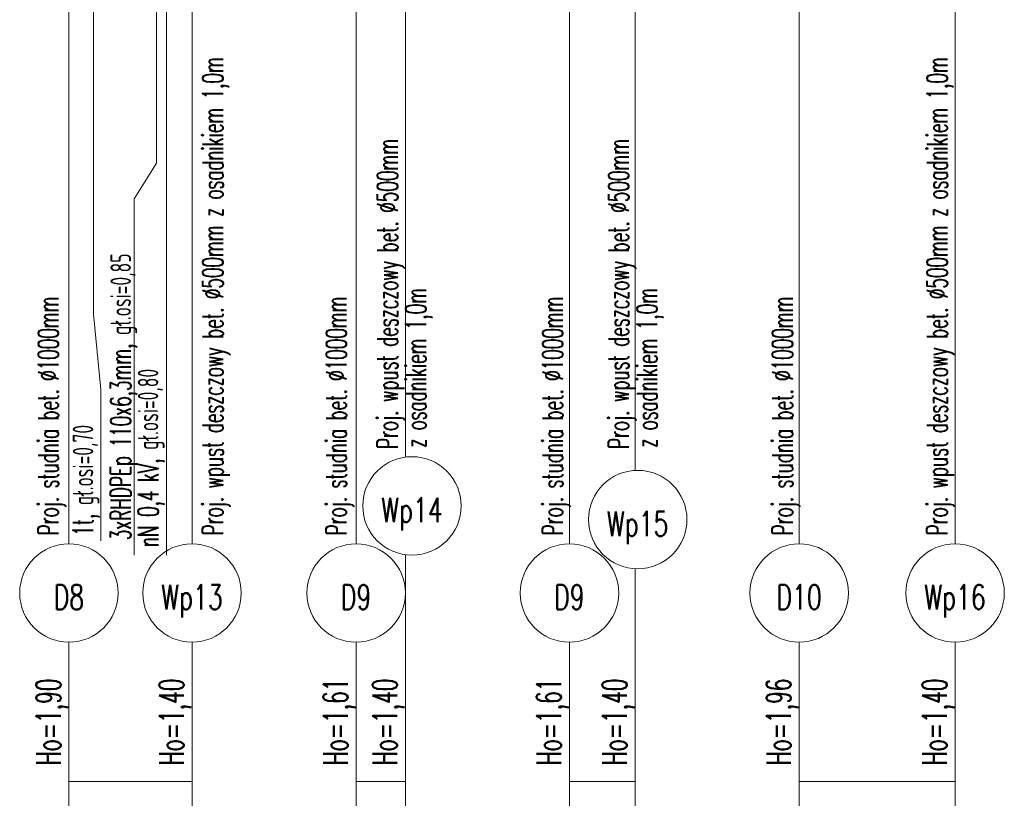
# Model space of a CAD drawing. Header units: millimetres. Extents: x 7.8 to 19, y -49.2 to -24.4.
# Tile 18 of 30: x 9.3106 to 9.4306, y -24.6475 to -24.5526. Entities that reach past the tile are written whole.
import ezdxf
from ezdxf.enums import TextEntityAlignment as Align

# ---------------------------------------------------------------- set-up
doc = ezdxf.new("R2010")
doc.units = ezdxf.units.MM
doc.layers.get('0').update_dxf_attribs({"lineweight": 13})
doc.layers.add('CIENKA', color=7, linetype='Continuous', lineweight=15)
doc.layers.add('GRUBA', color=3, linetype='Continuous', lineweight=53)
doc.styles.add('romans', font='romans.shx')

msp = doc.modelspace()

# ---------------------------------------------------------------- linework, layer by layer
for p, q in [((9.3273, -24.57004), (9.32458, -24.5744)), ((9.32458, -24.5744), (9.32458, -24.61783)), ((9.31962, -24.58846), (9.3205, -24.59764)), ((9.3205, -24.59764), (9.3205, -24.61608))]:
    msp.add_line(p, q)
at = {"layer": 'CIENKA', "color": 7, "linetype": 'Continuous', "ltscale": 0.01}
for p, q in [((9.31662, -24.61646), (9.31662, -24.51116)), ((9.33162, -24.61646), (9.33162, -24.51216)), ((9.35162, -24.61646), (9.35162, -24.51326)), ((9.35762, -24.60589), (9.35762, -24.51326)), ((9.37762, -24.61646), (9.37762, -24.51326)), ((9.38562, -24.60752), (9.38562, -24.51326)), ((9.40562, -24.61646), (9.40562, -24.51346)), ((9.42462, -24.61646), (9.42462, -24.51406)), ((9.31962, -24.51836), (9.31962, -24.58446)), ((9.3273, -24.52037), (9.3273, -24.57004)), ((9.32852, -24.51995), (9.32852, -24.58446)), ((9.31962, -24.58846), (9.31962, -24.58446)), ((9.32852, -24.58846), (9.32852, -24.58446)), ((9.32852, -24.58846), (9.32852, -24.61783)), ((9.35762, -24.64546), (9.35762, -24.61778)), ((9.38562, -24.64546), (9.38562, -24.61951)), ((9.31662, -24.64546), (9.31662, -24.62846)), ((9.33162, -24.64546), (9.33162, -24.62846)), ((9.35162, -24.64546), (9.35162, -24.62846)), ((9.37762, -24.64546), (9.37762, -24.62846)), ((9.40562, -24.64546), (9.40562, -24.62846)), ((9.42462, -24.64546), (9.42462, -24.62846)), ((9.31662, -24.65746), (9.31662, -24.64546)), ((9.31662, -24.64546), (9.33162, -24.64546)), ((9.33162, -24.65746), (9.33162, -24.64546)), ((9.35162, -24.65746), (9.35162, -24.64546)), ((9.35162, -24.64546), (9.35762, -24.64546)), ((9.35762, -24.65746), (9.35762, -24.64546)), ((9.37762, -24.65746), (9.37762, -24.64546)), ((9.37762, -24.64546), (9.38562, -24.64546)), ((9.38562, -24.65746), (9.38562, -24.64546)), ((9.40562, -24.65746), (9.40562, -24.64546)), ((9.40562, -24.64546), (9.42462, -24.64546)), ((9.42462, -24.65746), (9.42462, -24.64546))]:
    msp.add_line(p, q, dxfattribs=at)
for centre, start, end in [((9.35843, -24.61184), 90, 270), ((9.35843, -24.61184), 270, 90), ((9.38594, -24.61351), 90, 270), ((9.38594, -24.61351), 270, 90), ((9.31662, -24.62246), 90, 270), ((9.31662, -24.62246), 270, 90), ((9.33162, -24.62246), 90, 270), ((9.33162, -24.62246), 270, 90), ((9.35162, -24.62246), 90, 270), ((9.35162, -24.62246), 270, 90), ((9.37762, -24.62246), 90, 270), ((9.37762, -24.62246), 270, 90), ((9.40562, -24.62246), 90, 270), ((9.40562, -24.62246), 270, 90), ((9.42462, -24.62246), 90, 270), ((9.42462, -24.62246), 270, 90)]:
    msp.add_arc(centre, 0.006, start, end, dxfattribs=at)

# ---------------------------------------------------------------- texts
at = {"layer": 'CIENKA', "color": 7, "linetype": 'Continuous', "ltscale": 0.01, "style": 'romans', "width": 0.6}
for s, height, p in [('Proj. wpust deszczowy bet. %%C500mm z osadnikiem 1,0m', 0.0025, (9.3354, -24.61543)), ('Proj. wpust deszczowy bet. %%C500mm z osadnikiem 1,0m', 0.0025, (9.42368, -24.61543)), ('Proj. wpust deszczowy bet. %%C500mm ', 0.0025, (9.3567, -24.60489)), ('Proj. wpust deszczowy bet. %%C500mm ', 0.0025, (9.38487, -24.60489)), ('3xRHDPEp 110x6,3mm, gł.osi=0,85', 0.0025, (9.32418, -24.61602)), ('z osadnikiem 1,0m', 0.0025, (9.36016, -24.60474)), ('z osadnikiem 1,0m', 0.0025, (9.38833, -24.60474)), ('Proj. studnia bet. %%C1000mm', 0.0025, (9.31536, -24.61543)), ('Proj. studnia bet. %%C1000mm', 0.0025, (9.35046, -24.61543)), ('Proj. studnia bet. %%C1000mm', 0.0025, (9.37682, -24.61543)), ('Proj. studnia bet. %%C1000mm', 0.0025, (9.40484, -24.61543)), ('nN 0,4 kV, gł.osi=0,80', 0.0025, (9.32752, -24.61684)), ('1t, gł.osi=0,70', 0.0025, (9.31959, -24.61549)), ('Ho=1,90', 0.003, (9.31562, -24.64346)), ('Ho=1,40', 0.003, (9.33062, -24.64346)), ('Ho=1,61', 0.003, (9.35062, -24.64346)), ('Ho=1,40', 0.003, (9.35662, -24.64346)), ('Ho=1,61', 0.003, (9.37662, -24.64346)), ('Ho=1,40', 0.003, (9.38462, -24.64346)), ('Ho=1,96', 0.003, (9.40462, -24.64346)), ('Ho=1,40', 0.003, (9.42362, -24.64346))]:
    msp.add_text(s, height=height, rotation=90, dxfattribs=at).set_placement(p)
at = {"layer": 'GRUBA', "color": 3, "linetype": 'Continuous', "ltscale": 0.01, "style": 'romans', "width": 0.7}
for s, p in [('Wp14', (9.35843, -24.61384)), ('Wp15', (9.38594, -24.61551)), ('D8', (9.31662, -24.62446)), ('Wp13', (9.33162, -24.62446)), ('D9', (9.35162, -24.62446)), ('D9', (9.37762, -24.62446)), ('D10', (9.40562, -24.62446)), ('Wp16', (9.42462, -24.62446))]:
    msp.add_text(s, height=0.003, dxfattribs=at).set_placement(p, align=Align.CENTER)

doc.saveas('drawing.dxf')
